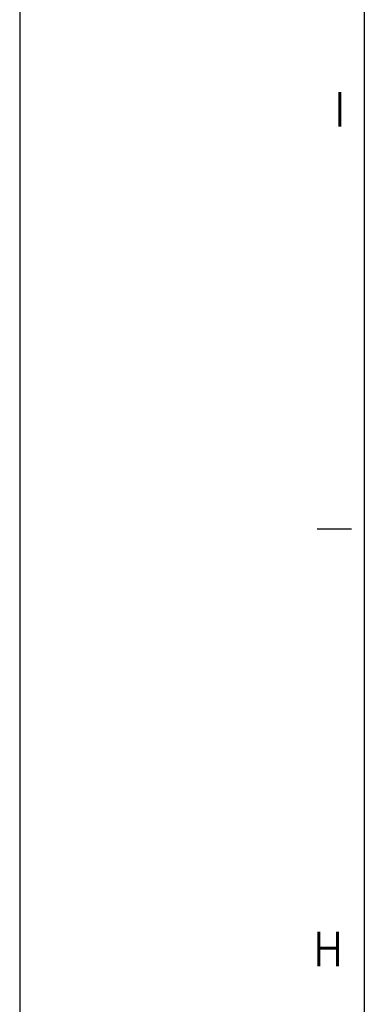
# Model space of a CAD drawing. Header units: millimetres. Extents: x -418 to 1025, y -151 to 443.
# Tile 11 of 52: x -418 to -398, y 215 to 273. Entities that reach past the tile are written whole.
import ezdxf

# ---------------------------------------------------------------- set-up
doc = ezdxf.new("R2010")
doc.units = ezdxf.units.MM
doc.layers.add('1', color=7, linetype='Continuous')
doc.styles.add('CONVERTER_12', font='txt.shx', dxfattribs={"width": 0.9})

# ---------------------------------------------------------------- blocks, each defined once
blk = doc.blocks.new('_A1', base_point=(416.975, -145.5))
at = {"layer": '1', "color": 2, "linetype": 'Continuous'}
for p, q in [((-418.025, 443.5), (-418.025, -150.5)), ((-398.761, 243.033), (-400.761, 243.033))]:
    blk.add_line(p, q, dxfattribs=at)
at = {"layer": '1', "color": 7, "linetype": 'Continuous'}
blk.add_line((-398.025, 438.5), (-398.025, -145.5), dxfattribs=at)
at = {"layer": '1', "color": 2, "char_height": 2, "attachment_point": 4, "line_spacing_factor": 1.20048, "style": 'CONVERTER_12'}
for s, insert in [('I', (-399.761, 267.367)), ('H', (-400.973, 218.7))]:
    blk.add_mtext(s, dxfattribs=dict(at, insert=insert))

msp = doc.modelspace()

# ---------------------------------------------------------------- block references
msp.add_blockref('_A1', (416.975, -145.5))

doc.saveas('drawing.dxf')
